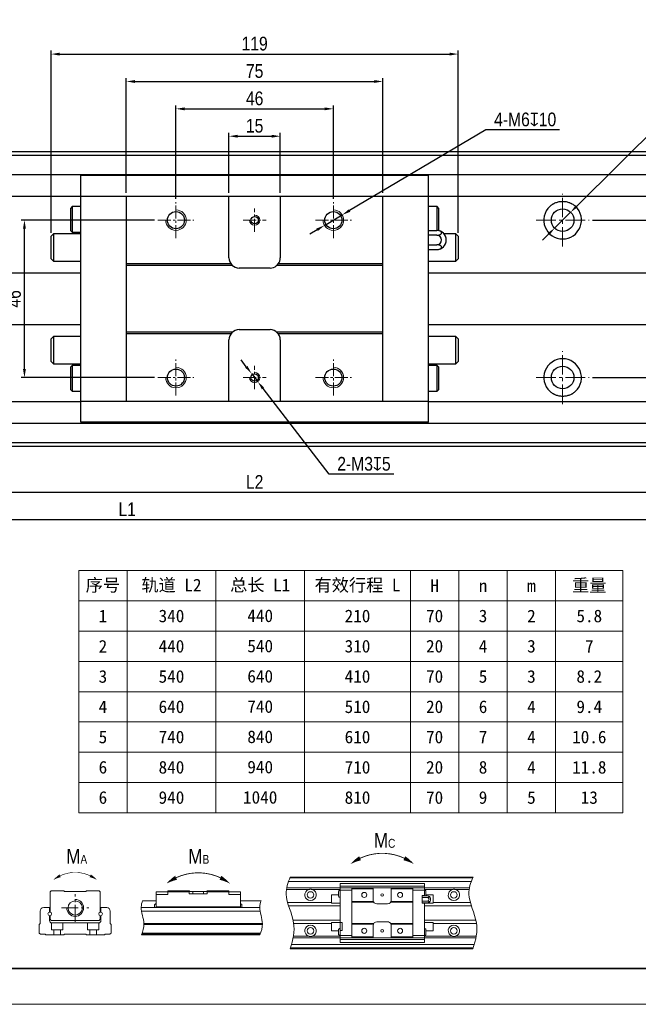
# Model space of a CAD drawing. Header units: millimetres. Extents: x 100 to 2099, y 30 to 469.
# Tile 10 of 12: x 1694 to 1875, y 30 to 318. Entities that reach past the tile are written whole.
import ezdxf

# ---------------------------------------------------------------- set-up
doc = ezdxf.new("R2010")
doc.units = ezdxf.units.MM
doc.linetypes.add('CENTER2', pattern=[28.575, 19.05, -3.175, 3.175, -3.175])
doc.layers.get('Defpoints').update_dxf_attribs({"lineweight": 13})
for name, color, linetype, lineweight in [('小粗', 7, 'Continuous', 25), ('标注', 3, 'Continuous', 13), ('点划线', 1, 'CENTER2', 13), ('粗线', 7, 'Continuous', 35), ('细线', 7, 'Continuous', 13)]:
    doc.layers.add(name, color=color, linetype=linetype, lineweight=lineweight)
doc.styles.add('4', font='ARIALN.TTF', dxfattribs={"height": 4})
doc.styles.add('7', font='ARIALN.TTF', dxfattribs={"height": 7})
doc.dimstyles.new('A4—对齐', dxfattribs={"dimtxt": 4.2, "dimasz": 2.5, "dimexe": 1, "dimexo": 1, "dimgap": 1, "dimtad": 1, "dimdec": 1, "dimzin": 9, "dimdsep": 46, "dimtxsty": '4', "dimcen": 2.5, "dimadec": 0, "dimazin": 0, "dimtm": 1e-09, "dimtfac": 1, "dimtdec": 1, "dimtmove": 0, "dimatfit": 3, "dimfxl": 0, "dimtolj": 1, "dimarcsym": 0})
doc.dimstyles.new('A4—水平', dxfattribs={"dimtxt": 4.2, "dimasz": 2.5, "dimexe": 2, "dimexo": 1, "dimgap": 1, "dimtad": 1, "dimtih": 1, "dimtoh": 1, "dimdec": 1, "dimzin": 12, "dimdsep": 46, "dimtxsty": '4', "dimcen": 2.5, "dimadec": 0, "dimazin": 0, "dimtm": 1e-09, "dimtfac": 1, "dimtdec": 1, "dimtmove": 0, "dimatfit": 3, "dimfxl": 0, "dimtolj": 1, "dimarcsym": 0})

# ---------------------------------------------------------------- blocks, each defined once
blk = doc.blocks.new('A4图框')
at = {"layer": '粗线'}
blk.add_lwpolyline([(5, 205), (292, 205), (292, 5), (5, 5)], close=True, dxfattribs=at)
at = {"layer": '细线'}
blk.add_lwpolyline([(0, 210), (297, 210), (297, 0), (0, 0)], close=True, dxfattribs=at)
blk = doc.blocks.new('扭矩')
at = {"layer": '标注'}
for points in [[(433.56, 94.07, 0.0147, 1.47, -0.053865), (436.8, 96.04, 0, 0, -1.574086)], [(455.04, 94.07, 0.0147, 1.47, 0.053865), (451.8, 96.04, 0, 0, 1.574086)], [(333.16, 88.77, 0.01, 1, -0.053865), (335.36, 90.11, 0, 0, -1.574086)], [(347.76, 88.77, 0.01, 1, 0.053865), (345.56, 90.11, 0, 0, 1.574086)], [(371.34, 87.48, 0.0147, 1.47, -0.053865), (374.58, 89.45, 0, 0, -1.574086)], [(392.81, 87.48, 0.0147, 1.47, 0.053865), (389.57, 89.45, 0, 0, 1.574086)]]:
    blk.add_lwpolyline(points, format="xyseb", dxfattribs=at)
for points, const_width in [([(451.8, 96.04, 0.223025), (436.8, 96.04, 4.483797)], 0.294), ([(345.56, 90.11, 0.223025), (335.36, 90.11, 4.483797)], 0.2), ([(389.57, 89.45, 0.223025), (374.58, 89.45, 4.483797)], 0.294)]:
    blk.add_lwpolyline(points, format="xyb", dxfattribs=dict(at, const_width=const_width))
blk.add_arc((340.46, 79.24), 2.86, 180, 90, dxfattribs=at)
for points, knots in [([(413.21, 89.69), (412.34, 87.78), (410.77, 82.72), (415.51, 74.58), (414.13, 68.38), (413.16, 65.44)], [4.418107, 4.418107, 4.418107, 4.418107, 10.533784, 20.542229, 29.51, 29.51, 29.51, 29.51]), ([(475.04, 89.69), (474.16, 87.78), (472.59, 82.72), (477.33, 74.58), (475.96, 68.38), (474.98, 65.44)], [4.418107, 4.418107, 4.418107, 4.418107, 10.533784, 20.542229, 29.51, 29.51, 29.51, 29.51]), ([(363.22, 81.67), (362.98, 80.98), (362.42, 78.47), (364.23, 74.45), (363.34, 71.38), (362.84, 70.15)], [3.929779, 3.929779, 3.929779, 3.929779, 6.143971, 11.892959, 15.773013, 15.773013, 15.773013, 15.773013]), ([(403.32, 81.67), (403.08, 80.98), (402.52, 78.47), (404.33, 74.45), (403.44, 71.38), (402.94, 70.15)], [3.929779, 3.929779, 3.929779, 3.929779, 6.143971, 11.892959, 15.773013, 15.773013, 15.773013, 15.773013])]:
    blk.add_open_spline(points, degree=3, knots=knots, dxfattribs=at)
at = {"layer": '点划线', "ltscale": 0.3}
for p, q in [((340.46, 74.58), (340.46, 83.91)), ((335.79, 79.24), (345.12, 79.24))]:
    blk.add_line(p, q, dxfattribs=at)
at = {"layer": '细线'}
for p, q in [((474.43, 88.21), (412.6, 88.21)), ((413.1, 89.43), (474.92, 89.43)), ((413.21, 89.69), (475.04, 89.69)), ((430.03, 87.55), (430.03, 67.58)), ((430.03, 87.55), (458.57, 87.55)), ((458.57, 83.32), (458.57, 87.55)), ((331.97, 84.63), (332.37, 85.04)), ((331.97, 84.63), (331.97, 77.83)), ((332.37, 85.04), (336.62, 85.04)), ((336.82, 84.84), (336.62, 85.04)), ((344.09, 84.84), (336.82, 84.84)), ((344.3, 85.04), (344.09, 84.84)), ((348.54, 85.04), (344.3, 85.04)), ((348.54, 85.04), (348.94, 84.63)), ((348.94, 84.63), (348.94, 77.83)), ((367.81, 84.63), (379.04, 84.63)), ((367.81, 84.63), (367.81, 79.53)), ((371.77, 83.83), (367.81, 83.83)), ((371.77, 85.04), (371.77, 83.83)), ((379.11, 85.04), (371.77, 85.04)), ((379.04, 84.03), (379.04, 85.04)), ((379.04, 84.03), (385.1, 84.03)), ((384.94, 84.84), (379.21, 84.84)), ((380.26, 84.84), (380.26, 84.03)), ((383.89, 84.03), (383.89, 84.84)), ((392.38, 85.04), (385.04, 85.04)), ((385.1, 84.03), (385.1, 85.04)), ((385.1, 84.63), (396.34, 84.63)), ((392.38, 85.04), (392.38, 83.83)), ((396.34, 83.83), (392.38, 83.83)), ((396.34, 79.53), (396.34, 84.63)), ((411.89, 85.45), (419.46, 85.45)), ((473.81, 86.05), (411.99, 86.05)), ((420.65, 85.45), (430.03, 85.45)), ((429.55, 83.63), (427.12, 83.63)), ((427.12, 80.8), (427.12, 83.63)), ((429.55, 83.22), (429.55, 84.84)), ((458.57, 86.55), (430.03, 86.55)), ((433.99, 85.24), (430.03, 85.24)), ((433.99, 86.05), (433.99, 69.08)), ((441.27, 85.65), (433.99, 85.65)), ((441.27, 86.05), (441.27, 81.81)), ((447.33, 86.05), (447.33, 81.81)), ((454.61, 85.65), (447.33, 85.65)), ((454.61, 69.08), (454.61, 86.05)), ((458.57, 85.24), (454.61, 85.24)), ((457.84, 80.84), (457.84, 83.47)), ((458.57, 83.47), (457.84, 83.47)), ((459.54, 83.32), (457.84, 83.32)), ((458.57, 85.45), (467.95, 85.45)), ((459.05, 83.32), (459.05, 84.84)), ((461.48, 83.63), (459.05, 83.63)), ((461.48, 80.8), (461.48, 83.63)), ((469.14, 85.45), (473.71, 85.45)), ((367.81, 81.67), (363.22, 81.67)), ((367.32, 79.36), (367.32, 80.25)), ((403.32, 81.67), (396.34, 81.67)), ((396.82, 79.36), (396.82, 80.25)), ((412.28, 81.12), (427.13, 81.12)), ((430.04, 79.99), (412.62, 79.99)), ((427.12, 80.8), (430.03, 80.8)), ((441.34, 81.4), (433.99, 81.4)), ((441.43, 81.2), (433.99, 81.2)), ((442.48, 80.6), (446.12, 80.6)), ((447.17, 81.2), (454.61, 81.2)), ((454.61, 81.4), (447.26, 81.4)), ((457.84, 82.74), (459.54, 82.74)), ((459.54, 81.57), (457.84, 81.57)), ((459.54, 80.99), (457.84, 80.99)), ((458.57, 80.84), (457.84, 80.84)), ((458.57, 80.99), (458.57, 67.58)), ((458.57, 80.8), (461.48, 80.8)), ((474.45, 79.99), (458.57, 79.99)), ((460.67, 82.44), (460.67, 81.87)), ((461.47, 81.12), (474.11, 81.12)), ((328.6, 73.93), (328.6, 78.15)), ((329.81, 79.36), (331.77, 79.36)), ((331.77, 79.36), (331.77, 77.83)), ((331.77, 74.98), (331.77, 76.62)), ((331.97, 75.4), (331.97, 76.62)), ((348.94, 76.62), (348.94, 75.4)), ((349.14, 79.36), (351.11, 79.36)), ((349.14, 79.36), (349.14, 77.83)), ((349.14, 74.98), (349.14, 76.62)), ((352.32, 78.15), (352.32, 73.93)), ((362.81, 79.36), (402.91, 79.36)), ((403.02, 78.15), (362.92, 78.15)), ((396.34, 79.64), (367.81, 79.64)), ((367.81, 79.36), (367.81, 79.53)), ((396.34, 79.53), (367.81, 79.53)), ((396.34, 79.53), (396.34, 79.36)), ((328.33, 73.67), (328.6, 73.93)), ((328.33, 70.76), (328.33, 73.67)), ((332.37, 75), (331.97, 75.4)), ((348.54, 75), (332.37, 75)), ((332.48, 74.19), (332.48, 71.82)), ((332.57, 74.18), (348.34, 74.18)), ((336.32, 74.18), (336.32, 71.82)), ((344.6, 74.18), (344.6, 71.82)), ((348.44, 74.19), (348.44, 71.82)), ((348.94, 75.4), (348.54, 75)), ((352.32, 73.93), (352.58, 73.67)), ((352.58, 73.67), (352.58, 70.76)), ((363.67, 73.93), (403.77, 73.93)), ((363.68, 73.67), (403.77, 73.67)), ((414.15, 75.14), (430.04, 75.14)), ((414.36, 74.01), (427.13, 74.01)), ((430.03, 74.33), (427.12, 74.33)), ((427.12, 71.5), (427.12, 74.33)), ((430.03, 74.29), (430.76, 74.29)), ((430.76, 74.29), (430.76, 71.66)), ((441.43, 73.93), (433.99, 73.93)), ((441.34, 73.73), (433.99, 73.73)), ((441.27, 69.08), (441.27, 73.32)), ((442.48, 74.53), (446.12, 74.53)), ((447.17, 73.93), (454.61, 73.93)), ((454.61, 73.73), (447.26, 73.73)), ((447.33, 73.32), (447.33, 69.08)), ((458.57, 75.14), (475.97, 75.14)), ((461.48, 74.33), (458.57, 74.33)), ((461.47, 74.01), (476.18, 74.01)), ((461.48, 71.5), (461.48, 74.33)), ((328.74, 70.35), (328.33, 70.76)), ((330.35, 70.35), (328.74, 70.35)), ((330.56, 70.15), (330.35, 70.35)), ((336.62, 70.15), (330.56, 70.15)), ((332.48, 71.82), (336.32, 71.82)), ((333.28, 71.82), (333.28, 70.15)), ((335.51, 71.82), (335.51, 70.15)), ((336.82, 70.35), (336.62, 70.15)), ((344.09, 70.35), (336.82, 70.35)), ((344.3, 70.15), (344.09, 70.35)), ((350.36, 70.15), (344.3, 70.15)), ((348.44, 71.82), (344.6, 71.82)), ((345.41, 71.82), (345.41, 70.15)), ((347.63, 71.82), (347.63, 70.15)), ((350.56, 70.35), (350.36, 70.15)), ((351.89, 70.35), (350.56, 70.35)), ((352.32, 70.53), (352.34, 70.51)), ((352.58, 70.76), (352.34, 70.51)), ((362.84, 70.15), (402.94, 70.15)), ((403.02, 70.35), (362.92, 70.35)), ((363.07, 70.76), (403.17, 70.76)), ((427.12, 71.5), (429.55, 71.5)), ((429.55, 71.91), (429.55, 70.29)), ((430.03, 71.66), (430.76, 71.66)), ((459.05, 70.29), (459.05, 71.91)), ((459.05, 71.5), (461.48, 71.5)), ((413.62, 66.92), (475.44, 66.92)), ((414.15, 69.08), (475.97, 69.08)), ((414.25, 69.68), (419.46, 69.68)), ((420.65, 69.68), (430.03, 69.68)), ((430.03, 69.89), (433.99, 69.89)), ((430.03, 68.58), (458.57, 68.58)), ((430.03, 67.58), (458.57, 67.58)), ((441.27, 69.48), (433.99, 69.48)), ((454.61, 69.48), (447.33, 69.48)), ((454.61, 69.89), (458.57, 69.89)), ((458.57, 69.68), (467.95, 69.68)), ((469.14, 69.68), (476.08, 69.68)), ((413.16, 65.44), (474.98, 65.44)), ((475.07, 65.7), (413.24, 65.7))]:
    blk.add_line(p, q, dxfattribs=at)
for centre, radius in [((420.05, 83.63), 1.11), ((438.24, 83.63), 0.849), ((444.3, 83.63), 0.434), ((450.36, 83.63), 0.849), ((468.55, 83.63), 1.11), ((340.46, 79.24), 2.42), ((331.87, 77.22), 0.614), ((349.04, 77.22), 0.614), ((420.05, 71.5), 1.11), ((438.24, 71.5), 0.849), ((444.3, 71.5), 0.434), ((450.36, 71.5), 0.849), ((468.55, 71.5), 1.11)]:
    blk.add_circle(centre, radius, dxfattribs=at)
for centre, radius, start, end in [((380.26, 85.44), 1.21, 199.4712, 210), ((420.05, 83.63), 1.92, 107.9953, 72.0062), ((429.95, 84.84), 0.404, 78.463, 180.0001), ((458.65, 84.84), 0.404, 359.9999, 101.537), ((459.54, 82.15), 1.17, 14.082, 89.9713), ((468.55, 83.63), 1.92, 107.9938, 72.0062), ((367.73, 80.25), 0.404, 78.463, 180.0001), ((396.42, 80.25), 0.404, 359.9999, 101.537), ((429.95, 83.22), 0.404, 179.9999, 281.537), ((442.48, 81.81), 1.21, 180, 270), ((446.12, 81.81), 1.21, 270, 360), ((459.54, 82.15), 0.583, 270.1017, 90.0043), ((459.54, 82.15), 1.17, 270, 345.918), ((329.81, 78.15), 1.21, 90, 180), ((351.11, 78.15), 1.21, 0, 90), ((332.57, 74.98), 0.8, 180, 270), ((348.34, 74.98), 0.8, 270, 0), ((420.05, 71.5), 1.92, 287.9938, 252.0047), ((442.48, 73.32), 1.21, 90, 180), ((446.12, 73.32), 1.21, 30, 90), ((446.12, 73.32), 1.21, 0, 19.4712), ((468.55, 71.5), 1.92, 287.9938, 252.0047), ((351.89, 70.96), 0.606, 270, 314.9062), ((429.95, 71.91), 0.404, 78.463, 180.0001), ((429.95, 70.29), 0.404, 179.9999, 281.537), ((458.65, 71.91), 0.404, 359.9999, 101.537), ((458.65, 70.29), 0.404, 258.463, 0.0001)]:
    blk.add_arc(centre, radius, start, end, dxfattribs=at)
for centre, major_axis, ratio, start_param, end_param in [((383.89, 85.44), (0.51, 1.1), 1, 4.621289, 4.805051), ((459.54, 83.03), (0.583, 0), 0.5, 4.712313, 7.852981), ((459.54, 81.28), (-0.583, 0), 0.5, 1.570197, 4.710613), ((446.12, 73.32), (0.51, -1.1), 1, 1.478135, 1.661896)]:
    blk.add_ellipse(centre, major_axis=major_axis, ratio=ratio, start_param=start_param, end_param=end_param, dxfattribs=at)
for points in [[(420.65, 85.45), (420.6, 85.47), (420.55, 85.48), (420.45, 85.51), (420.4, 85.51), (420.3, 85.53), (420.25, 85.54), (420.15, 85.54), (420.1, 85.55), (420.03, 85.55), (420, 85.55), (419.95, 85.54), (419.93, 85.54), (419.85, 85.54), (419.8, 85.53), (419.7, 85.51), (419.6, 85.5), (419.51, 85.47), (419.46, 85.45)], [(469.14, 85.45), (469.09, 85.47), (469.04, 85.48), (468.95, 85.51), (468.9, 85.51), (468.8, 85.53), (468.75, 85.54), (468.65, 85.54), (468.6, 85.55), (468.52, 85.55), (468.5, 85.55), (468.45, 85.54), (468.42, 85.54), (468.35, 85.54), (468.3, 85.53), (468.2, 85.51), (468.1, 85.5), (468, 85.47), (467.95, 85.45)], [(419.46, 69.68), (419.51, 69.66), (419.56, 69.65), (419.65, 69.62), (419.7, 69.61), (419.8, 69.6), (419.85, 69.59), (419.95, 69.59), (420, 69.58), (420.08, 69.58), (420.1, 69.58), (420.15, 69.59), (420.18, 69.59), (420.25, 69.59), (420.3, 69.6), (420.4, 69.61), (420.5, 69.63), (420.6, 69.66), (420.65, 69.68)], [(467.95, 69.68), (468, 69.66), (468.05, 69.65), (468.15, 69.62), (468.2, 69.61), (468.3, 69.6), (468.35, 69.59), (468.45, 69.59), (468.5, 69.58), (468.57, 69.58), (468.6, 69.58), (468.65, 69.59), (468.67, 69.59), (468.75, 69.59), (468.8, 69.6), (468.9, 69.61), (469, 69.63), (469.09, 69.66), (469.14, 69.68)]]:
    blk.add_open_spline(points, degree=3, knots=[0, 0, 0, 0, 0.125, 0.125, 0.25, 0.25, 0.375, 0.375, 0.5, 0.5, 0.5625, 0.5625, 0.625, 0.625, 0.75, 0.75, 0.875, 1, 1, 1, 1], dxfattribs=at)
blk.add_open_spline([(362.98, 70.51), (403.08, 70.51)], degree=1, dxfattribs=at)
at = {"layer": '标注', "char_height": 5, "attachment_point": 1, "style": '7'}
for s, insert in [('M{\\H0.6x;C}', (441.48, 104.59)), ('M{\\H0.6x;A}', (337.46, 99.18)), ('M{\\H0.6x;B}', (378.72, 99.18))]:
    blk.add_mtext_dynamic_manual_height_columns(s, width=12.0149, gutter_width=35, heights=[0], dxfattribs=dict(at, insert=insert))
blk = doc.blocks.new('*D30')
at = {"layer": 'Defpoints', "color": 0, "transparency": 16777216}
for p in [(1770.14, 283.64), (1755.14, 266.12), (1770.14, 266.12)]:
    blk.add_point(p, dxfattribs=at)
at = {"layer": '标注', "color": 0, "lineweight": -2, "transparency": 16777216}
for p, q in [((1755.14, 267.12), (1755.14, 284.64)), ((1757.64, 283.64), (1767.64, 283.64)), ((1770.14, 267.12), (1770.14, 284.64))]:
    blk.add_line(p, q, dxfattribs=at)
at = {"layer": '标注', "color": 0, "transparency": 16777216}
for points in [[(1757.64, 284.05), (1757.64, 283.22), (1755.14, 283.64)], [(1767.64, 284.05), (1767.64, 283.22), (1770.14, 283.64)]]:
    blk.add_solid(points, dxfattribs=at)
at = {"layer": '标注', "color": 0, "transparency": 16777216, "insert": (1762.64, 286.68), "char_height": 4, "attachment_point": 5, "style": '4'}
blk.add_mtext('\\A1;15', dxfattribs=at)
blk = doc.blocks.new('*D31')
at = {"layer": 'Defpoints', "color": 0, "transparency": 16777216}
for p in [(1785.64, 291.64), (1739.64, 264.39), (1785.64, 264.39)]:
    blk.add_point(p, dxfattribs=at)
at = {"layer": '标注', "color": 0, "lineweight": -2, "transparency": 16777216}
for p, q in [((1739.64, 265.39), (1739.64, 292.64)), ((1742.14, 291.64), (1783.14, 291.64)), ((1785.64, 265.39), (1785.64, 292.64))]:
    blk.add_line(p, q, dxfattribs=at)
at = {"layer": '标注', "color": 0, "transparency": 16777216}
for points in [[(1742.14, 292.05), (1742.14, 291.22), (1739.64, 291.64)], [(1783.14, 292.05), (1783.14, 291.22), (1785.64, 291.64)]]:
    blk.add_solid(points, dxfattribs=at)
at = {"layer": '标注', "color": 0, "transparency": 16777216, "insert": (1762.64, 294.68), "char_height": 4, "attachment_point": 5, "style": '4'}
blk.add_mtext('\\A1;46', dxfattribs=at)
blk = doc.blocks.new('*D32')
at = {"layer": 'Defpoints', "color": 0, "transparency": 16777216}
for p in [(1822.14, 307.64), (1703.14, 254.42), (1822.14, 254.42)]:
    blk.add_point(p, dxfattribs=at)
at = {"layer": '标注', "color": 0, "lineweight": -2, "transparency": 16777216}
for p, q in [((1703.14, 255.42), (1703.14, 308.64)), ((1822.14, 255.42), (1822.14, 308.64)), ((1705.64, 307.64), (1819.64, 307.64))]:
    blk.add_line(p, q, dxfattribs=at)
at = {"layer": '标注', "color": 0, "transparency": 16777216}
for points in [[(1705.64, 308.05), (1705.64, 307.22), (1703.14, 307.64)], [(1819.64, 308.05), (1819.64, 307.22), (1822.14, 307.64)]]:
    blk.add_solid(points, dxfattribs=at)
at = {"layer": '标注', "color": 0, "transparency": 16777216, "insert": (1762.64, 310.68), "char_height": 4, "attachment_point": 5, "style": '4'}
blk.add_mtext('\\A1;119', dxfattribs=at)
blk = doc.blocks.new('*D33')
at = {"layer": 'Defpoints', "color": 0, "transparency": 16777216}
for p in [(1800.14, 299.64), (1725.14, 266.12), (1800.14, 266.12)]:
    blk.add_point(p, dxfattribs=at)
at = {"layer": '标注', "color": 0, "lineweight": -2, "transparency": 16777216}
for p, q in [((1725.14, 267.12), (1725.14, 300.64)), ((1727.64, 299.64), (1797.64, 299.64)), ((1800.14, 267.12), (1800.14, 300.64))]:
    blk.add_line(p, q, dxfattribs=at)
at = {"layer": '标注', "color": 0, "transparency": 16777216}
for points in [[(1727.64, 300.05), (1727.64, 299.22), (1725.14, 299.64)], [(1797.64, 300.05), (1797.64, 299.22), (1800.14, 299.64)]]:
    blk.add_solid(points, dxfattribs=at)
at = {"layer": '标注', "color": 0, "transparency": 16777216, "insert": (1762.64, 302.67), "char_height": 4, "attachment_point": 5, "style": '4'}
blk.add_mtext('\\A1;75', dxfattribs=at)
blk = doc.blocks.new('*D35')
at = {"layer": 'Defpoints', "color": 0, "transparency": 16777216}
for p in [(1535.64, 193.62), (1915.14, 193.62), (1915.14, 171.62)]:
    blk.add_point(p, dxfattribs=at)
at = {"layer": '标注', "color": 0, "lineweight": -2, "transparency": 16777216}
for p, q in [((1535.64, 192.62), (1535.64, 170.62)), ((1915.14, 192.62), (1915.14, 170.62)), ((1538.14, 171.62), (1912.64, 171.62))]:
    blk.add_line(p, q, dxfattribs=at)
at = {"layer": '标注', "color": 0, "transparency": 16777216}
for points in [[(1538.14, 172.04), (1538.14, 171.2), (1535.64, 171.62)], [(1912.64, 172.04), (1912.64, 171.2), (1915.14, 171.62)]]:
    blk.add_solid(points, dxfattribs=at)
at = {"layer": '标注', "color": 0, "transparency": 16777216, "insert": (1725.39, 174.63), "char_height": 4, "width": 27.2019, "attachment_point": 5, "style": '4'}
blk.add_mtext('\\A1;L1', dxfattribs=at)
blk = doc.blocks.new('*D36')
at = {"layer": 'Defpoints', "color": 0, "transparency": 16777216}
for p in [(1622.64, 193.12), (1902.64, 193.12), (1902.64, 179.62)]:
    blk.add_point(p, dxfattribs=at)
at = {"layer": '标注', "color": 0, "lineweight": -2, "transparency": 16777216}
for p, q in [((1622.64, 192.12), (1622.64, 178.62)), ((1902.64, 192.12), (1902.64, 178.62)), ((1625.14, 179.62), (1900.14, 179.62))]:
    blk.add_line(p, q, dxfattribs=at)
at = {"layer": '标注', "color": 0, "transparency": 16777216}
for points in [[(1625.14, 180.04), (1625.14, 179.2), (1622.64, 179.62)], [(1900.14, 180.04), (1900.14, 179.2), (1902.64, 179.62)]]:
    blk.add_solid(points, dxfattribs=at)
at = {"layer": '标注', "color": 0, "transparency": 16777216, "insert": (1762.64, 182.63), "char_height": 4, "width": 35.0037, "attachment_point": 5, "style": '4'}
blk.add_mtext('\\A1;L2', dxfattribs=at)
blk = doc.blocks.new('*D37')
at = {"layer": 'Defpoints', "color": 0, "transparency": 16777216}
for p in [(1761.73, 214.31), (1763.56, 211.93)]:
    blk.add_point(p, dxfattribs=at)
at = {"layer": '标注', "color": 0, "lineweight": -2, "transparency": 16777216}
for p, q in [((1760.2, 216.29), (1758.68, 218.27)), ((1761.73, 214.31), (1763.56, 211.93)), ((1784.39, 184.86), (1765.08, 209.95)), ((1803.29, 184.86), (1784.39, 184.86))]:
    blk.add_line(p, q, dxfattribs=at)
at = {"layer": '标注', "color": 0, "transparency": 16777216}
for points in [[(1760.53, 216.54), (1759.87, 216.03), (1761.73, 214.31)], [(1765.41, 210.2), (1764.75, 209.69), (1763.56, 211.93)]]:
    blk.add_solid(points, dxfattribs=at)
at = {"layer": '标注', "color": 0, "transparency": 16777216, "insert": (1794.58, 187.9), "char_height": 4, "attachment_point": 5, "style": '4'}
blk.add_mtext('\\A1;2-M3{\\Fgdt|c134;x}5', dxfattribs=at)
blk = doc.blocks.new('*D38')
at = {"layer": 'Defpoints', "color": 0, "transparency": 16777216}
for p in [(1788.22, 260.65), (1783.06, 257.59)]:
    blk.add_point(p, dxfattribs=at)
at = {"layer": '标注', "color": 0, "lineweight": -2, "transparency": 16777216}
for p, q in [((1830.18, 285.48), (1790.38, 261.92)), ((1851.7, 285.48), (1830.18, 285.48)), ((1783.06, 257.59), (1788.22, 260.65)), ((1780.91, 256.32), (1778.76, 255.04))]:
    blk.add_line(p, q, dxfattribs=at)
at = {"layer": '标注', "color": 0, "transparency": 16777216}
for points in [[(1790.16, 262.28), (1790.59, 261.56), (1788.22, 260.65)], [(1780.7, 256.68), (1781.12, 255.96), (1783.06, 257.59)]]:
    blk.add_solid(points, dxfattribs=at)
at = {"layer": '标注', "color": 0, "transparency": 16777216, "insert": (1841.69, 288.52), "char_height": 4, "attachment_point": 5, "style": '4'}
blk.add_mtext('\\A1;4-M6{\\Fgdt|c134;x}10', dxfattribs=at)
blk = doc.blocks.new('*D39')
at = {"layer": 'Defpoints', "color": 0, "transparency": 16777216}
for p in [(1695.37, 259.12), (1734.38, 259.12), (1734.38, 213.12)]:
    blk.add_point(p, dxfattribs=at)
at = {"layer": '标注', "color": 0, "lineweight": -2, "transparency": 16777216}
for p, q in [((1733.38, 259.12), (1694.37, 259.12)), ((1695.37, 215.62), (1695.37, 256.62)), ((1733.38, 213.12), (1694.37, 213.12))]:
    blk.add_line(p, q, dxfattribs=at)
at = {"layer": '标注', "color": 0, "transparency": 16777216}
for points in [[(1694.95, 256.62), (1695.79, 256.62), (1695.37, 259.12)], [(1694.95, 215.62), (1695.79, 215.62), (1695.37, 213.12)]]:
    blk.add_solid(points, dxfattribs=at)
at = {"layer": '标注', "color": 0, "transparency": 16777216, "insert": (1692.33, 236.12), "char_height": 4, "attachment_point": 5, "rotation": 90, "style": '4'}
blk.add_mtext('\\A1;46', dxfattribs=at)
blk = doc.blocks.new('*D42')
at = {"layer": 'Defpoints', "color": 0, "transparency": 16777216}
for p in [(1860.36, 259.12), (1927.86, 259.12), (1860.36, 213.12)]:
    blk.add_point(p, dxfattribs=at)
at = {"layer": '标注', "color": 0, "lineweight": -2, "transparency": 16777216}
for p, q in [((1861.36, 259.12), (1928.86, 259.12)), ((1927.86, 215.62), (1927.86, 256.62)), ((1861.36, 213.12), (1928.86, 213.12))]:
    blk.add_line(p, q, dxfattribs=at)
at = {"layer": '标注', "color": 0, "transparency": 16777216}
for points in [[(1927.44, 256.62), (1928.27, 256.62), (1927.86, 259.12)], [(1927.44, 215.62), (1928.27, 215.62), (1927.86, 213.12)]]:
    blk.add_solid(points, dxfattribs=at)
at = {"layer": '标注', "color": 0, "transparency": 16777216, "insert": (1924.82, 236.12), "char_height": 4, "attachment_point": 5, "rotation": 90, "style": '4'}
blk.add_mtext('\\A1;46', dxfattribs=at)
blk = doc.blocks.new('*D50')
at = {"layer": 'Defpoints', "color": 0, "transparency": 16777216}
for p in [(1854.98, 261.44), (1850.3, 256.79)]:
    blk.add_point(p, dxfattribs=at)
at = {"layer": '标注', "color": 0, "lineweight": -2, "transparency": 16777216}
for p, q in [((1885.03, 291.3), (1856.76, 263.21)), ((1910.17, 291.3), (1885.03, 291.3)), ((1850.3, 256.79), (1854.98, 261.44)), ((1848.53, 255.03), (1846.75, 253.27))]:
    blk.add_line(p, q, dxfattribs=at)
at = {"layer": '标注', "color": 0, "transparency": 16777216}
for points in [[(1856.46, 263.5), (1857.05, 262.91), (1854.98, 261.44)], [(1848.23, 255.33), (1848.82, 254.74), (1850.3, 256.79)]]:
    blk.add_solid(points, dxfattribs=at)
at = {"layer": '标注', "color": 0, "transparency": 16777216, "insert": (1898.1, 291.3), "char_height": 4, "attachment_point": 5, "style": '4'}
blk.add_mtext('\\A1;2×n-%%C6.5\\P{\\Fgdt|c134;v}%%C11{\\Fgdt|c134;x}6', dxfattribs=at)

msp = doc.modelspace()

# ---------------------------------------------------------------- linework, layer by layer
at = {"layer": '小粗'}
for p, q in [((1902.64, 279.12), (1622.64, 279.12)), ((1622.64, 278.12), (1902.64, 278.12)), ((1622.64, 272.45), (1902.64, 272.45)), ((1813.44, 272.12), (1711.84, 272.12)), ((1711.84, 200.12), (1711.84, 272.12)), ((1813.44, 200.12), (1813.44, 272.12)), ((1622.64, 266.12), (1711.84, 266.12)), ((1711.84, 266.12), (1813.44, 266.12)), ((1725.14, 266.12), (1725.14, 206.12)), ((1755.14, 248.12), (1755.14, 266.12)), ((1770.14, 266.12), (1770.14, 248.12)), ((1800.14, 206.12), (1800.14, 266.12)), ((1813.44, 266.12), (1902.64, 266.12)), ((1709.34, 263.07), (1708.84, 262.57)), ((1708.84, 262.57), (1708.84, 256.07)), ((1711.84, 263.07), (1709.34, 263.07)), ((1709.34, 263.07), (1709.34, 255.57)), ((1815.94, 263.07), (1813.44, 263.07)), ((1816.44, 262.57), (1815.94, 263.07)), ((1815.94, 256.12), (1815.94, 263.07)), ((1816.44, 256.07), (1816.44, 262.57)), ((1708.84, 256.07), (1709.34, 255.57)), ((1813.44, 256.12), (1815.84, 256.12)), ((1816.43, 256.06), (1816.44, 256.07)), ((1703.84, 255.12), (1703.14, 254.42)), ((1703.14, 247.82), (1703.14, 254.42)), ((1711.84, 255.12), (1703.84, 255.12)), ((1703.84, 255.12), (1703.84, 247.12)), ((1709.34, 255.57), (1711.84, 255.57)), ((1815.84, 254.72), (1813.44, 254.72)), ((1821.44, 255.12), (1817.99, 255.12)), ((1822.14, 254.42), (1821.44, 255.12)), ((1821.44, 247.12), (1821.44, 255.12)), ((1822.14, 254.42), (1822.14, 247.82)), ((1813.44, 251.92), (1815.84, 251.92)), ((1813.44, 250.52), (1815.84, 250.52)), ((1703.14, 247.82), (1703.84, 247.12)), ((1821.44, 247.12), (1822.14, 247.82)), ((1703.84, 247.12), (1711.84, 247.12)), ((1755.74, 246.32), (1725.14, 246.32)), ((1756.22, 245.82), (1725.14, 245.82)), ((1767.14, 245.12), (1758.14, 245.12)), ((1800.14, 245.82), (1769.07, 245.82)), ((1800.14, 246.32), (1769.54, 246.32)), ((1813.44, 247.12), (1821.44, 247.12)), ((1711.85, 243.62), (1626.14, 243.62)), ((1902.64, 243.62), (1813.44, 243.62)), ((1626.14, 228.62), (1711.85, 228.62)), ((1813.44, 228.62), (1902.64, 228.62)), ((1703.84, 225.12), (1703.14, 224.42)), ((1703.14, 217.82), (1703.14, 224.42)), ((1711.84, 225.12), (1703.84, 225.12)), ((1703.84, 225.12), (1703.84, 217.12)), ((1756.22, 226.42), (1725.14, 226.42)), ((1755.74, 225.92), (1725.14, 225.92)), ((1758.14, 227.12), (1767.14, 227.12)), ((1800.14, 226.42), (1769.07, 226.42)), ((1800.14, 225.92), (1769.54, 225.92)), ((1821.44, 225.12), (1813.44, 225.12)), ((1822.14, 224.42), (1821.44, 225.12)), ((1821.44, 217.12), (1821.44, 225.12)), ((1822.14, 224.42), (1822.14, 217.82)), ((1755.14, 206.12), (1755.14, 224.12)), ((1770.14, 224.12), (1770.14, 206.12)), ((1703.14, 217.82), (1703.84, 217.12)), ((1703.84, 217.12), (1711.84, 217.12)), ((1709.34, 216.67), (1708.84, 216.17)), ((1708.84, 216.17), (1708.84, 209.67)), ((1711.84, 216.67), (1709.34, 216.67)), ((1709.34, 216.67), (1709.34, 209.17)), ((1813.44, 217.12), (1821.44, 217.12)), ((1815.94, 216.67), (1813.44, 216.67)), ((1816.44, 216.17), (1815.94, 216.67)), ((1815.94, 209.17), (1815.94, 216.67)), ((1816.44, 209.67), (1816.44, 216.17)), ((1821.44, 217.12), (1822.14, 217.82)), ((1708.84, 209.67), (1709.34, 209.17)), ((1709.34, 209.17), (1711.84, 209.17)), ((1813.44, 209.17), (1815.94, 209.17)), ((1815.94, 209.17), (1816.44, 209.67)), ((1622.64, 206.12), (1711.84, 206.12)), ((1813.44, 206.12), (1711.84, 206.12)), ((1813.44, 206.12), (1902.64, 206.12)), ((1622.64, 199.78), (1902.64, 199.78)), ((1813.44, 200.12), (1711.84, 200.12)), ((1622.64, 194.12), (1902.64, 194.12)), ((1622.64, 193.12), (1902.64, 193.12))]:
    msp.add_line(p, q, dxfattribs=at)
for centre, radius in [((1852.64, 259.12), 3.3), ((1739.64, 259.12), 2.5), ((1762.64, 259.12), 1.07), ((1785.64, 259.12), 2.5), ((1852.64, 213.12), 3.3), ((1739.64, 213.12), 2.5), ((1762.64, 213.12), 1.07), ((1785.64, 213.12), 2.5)]:
    msp.add_circle(centre, radius, dxfattribs=at)
for centre, radius, start, end in [((1852.64, 259.12), 5.5, 133.3418, 46.6582), ((1815.84, 253.32), 2.8, 270, 90), ((1815.84, 253.32), 1.4, 270, 90), ((1758.14, 248.12), 3, 180, 270), ((1767.14, 248.12), 3, 323.1301, 0), ((1767.14, 248.12), 3, 270, 309.9445), ((1758.14, 224.12), 3, 90, 180), ((1767.14, 224.12), 3, 0, 90), ((1852.64, 213.12), 5.5, 313.3418, 226.6582)]:
    msp.add_arc(centre, radius, start, end, dxfattribs=at)
for centre, major_axis, ratio, start_param, end_param in [((1815.84, 255.42), (-1.4, 0), 0.5, 1.570796, 4.712389), ((1815.84, 251.22), (1.4, 0), 0.5, 4.712389, 7.853982), ((1767.14, 248.12), (2.12, -2.12), 1, 6.19495, 6.425082)]:
    msp.add_ellipse(centre, major_axis=major_axis, ratio=ratio, start_param=start_param, end_param=end_param, dxfattribs=at)
for points in [[(1848.87, 263.12), (1849, 263.24), (1849.13, 263.35), (1849.4, 263.57), (1849.54, 263.67), (1849.76, 263.81), (1849.84, 263.85), (1849.95, 263.91), (1849.99, 263.94), (1850.06, 263.98), (1850.1, 264), (1850.3, 264.1), (1850.45, 264.17), (1850.77, 264.29), (1850.94, 264.35), (1851.27, 264.45), (1851.44, 264.49), (1851.65, 264.53), (1851.69, 264.54), (1851.78, 264.55), (1851.91, 264.57), (1852.04, 264.59), (1852.3, 264.61), (1852.64, 264.63), (1852.99, 264.61), (1853.25, 264.59), (1853.33, 264.58), (1853.46, 264.56), (1853.51, 264.55), (1853.59, 264.54), (1853.64, 264.53), (1853.85, 264.49), (1854.02, 264.45), (1854.35, 264.35), (1854.51, 264.29), (1854.75, 264.2), (1854.83, 264.16), (1854.95, 264.11), (1854.99, 264.09), (1855.07, 264.05), (1855.11, 264.04), (1855.3, 263.94), (1855.45, 263.85), (1855.74, 263.67), (1855.88, 263.57), (1856.16, 263.35), (1856.29, 263.24), (1856.42, 263.12)], [(1856.42, 209.12), (1856.29, 209), (1856.16, 208.88), (1855.88, 208.67), (1855.74, 208.57), (1855.52, 208.43), (1855.45, 208.39), (1855.34, 208.32), (1855.3, 208.3), (1855.22, 208.26), (1855.18, 208.24), (1854.99, 208.14), (1854.83, 208.07), (1854.51, 207.94), (1854.35, 207.89), (1854.02, 207.79), (1853.85, 207.75), (1853.63, 207.71), (1853.59, 207.7), (1853.5, 207.69), (1853.38, 207.67), (1853.25, 207.65), (1852.99, 207.63), (1852.64, 207.61), (1852.3, 207.63), (1852.04, 207.65), (1851.95, 207.66), (1851.82, 207.68), (1851.78, 207.69), (1851.69, 207.7), (1851.65, 207.71), (1851.43, 207.75), (1851.27, 207.79), (1850.94, 207.89), (1850.77, 207.94), (1850.53, 208.04), (1850.45, 208.07), (1850.33, 208.13), (1850.29, 208.14), (1850.22, 208.18), (1850.18, 208.2), (1849.98, 208.3), (1849.83, 208.39), (1849.54, 208.57), (1849.4, 208.67), (1849.13, 208.88), (1849, 209), (1848.87, 209.12)]]:
    msp.add_open_spline(points, degree=3, knots=[0, 0, 0, 0, 0.0625, 0.0625, 0.125, 0.125, 0.15625, 0.15625, 0.171875, 0.171875, 0.1875, 0.1875, 0.25, 0.25, 0.3125, 0.3125, 0.375, 0.375, 0.390625, 0.390625, 0.40625, 0.4375, 0.4375, 0.5, 0.5625, 0.5625, 0.59375, 0.59375, 0.609375, 0.609375, 0.625, 0.625, 0.6875, 0.6875, 0.75, 0.75, 0.78125, 0.78125, 0.796875, 0.796875, 0.8125, 0.8125, 0.875, 0.875, 0.9375, 0.9375, 1, 1, 1, 1], dxfattribs=at)
at = {"layer": '标注'}
for p, q in [((1725.37, 85.98), (1725.37, 156.71)), ((1751.3, 85.98), (1751.3, 156.71)), ((1777.23, 85.98), (1777.23, 156.71)), ((1808.16, 85.98), (1808.16, 156.71)), ((1822.3, 85.98), (1822.3, 156.71)), ((1836.45, 85.98), (1836.45, 156.71)), ((1850.59, 85.98), (1850.59, 156.71)), ((1711.23, 147.87), (1870.27, 147.87)), ((1711.23, 139.03), (1870.27, 139.03)), ((1711.23, 139.03), (1870.27, 139.03)), ((1711.23, 130.19), (1870.27, 130.19)), ((1711.23, 121.34), (1870.27, 121.34)), ((1711.23, 112.5), (1870.27, 112.5)), ((1711.23, 103.66), (1870.27, 103.66)), ((1711.23, 94.82), (1870.27, 94.82))]:
    msp.add_line(p, q, dxfattribs=at)
msp.add_lwpolyline([(1711.23, 156.71), (1870.27, 156.71), (1870.27, 85.98), (1711.23, 85.98)], close=True, dxfattribs=at)
for centre, radius in [((1739.64, 259.12), 3), ((1785.64, 259.12), 3), ((1762.64, 259.12), 1.5), ((1739.64, 213.12), 3), ((1785.64, 213.12), 3), ((1762.64, 213.12), 1.5)]:
    msp.add_arc(centre, radius, 180, 90, dxfattribs=at)
at = {"layer": '点划线', "ltscale": 0.3}
for p, q in [((1852.64, 251.4), (1852.64, 266.84)), ((1844.93, 259.12), (1860.36, 259.12)), ((1852.64, 205.4), (1852.64, 220.84)), ((1844.93, 213.12), (1860.36, 213.12))]:
    msp.add_line(p, q, dxfattribs=at)
at = {"layer": '点划线', "ltscale": 0.2}
for p, q in [((1739.64, 253.85), (1739.64, 264.39)), ((1762.64, 255.71), (1762.64, 262.53)), ((1785.64, 253.85), (1785.64, 264.39)), ((1734.38, 259.12), (1744.91, 259.12)), ((1759.24, 259.12), (1766.05, 259.12)), ((1780.38, 259.12), (1790.91, 259.12)), ((1739.64, 207.85), (1739.64, 218.39)), ((1762.64, 209.71), (1762.64, 216.53)), ((1785.64, 207.85), (1785.64, 218.39)), ((1734.38, 213.12), (1744.91, 213.12)), ((1759.24, 213.12), (1766.05, 213.12)), ((1780.38, 213.12), (1790.91, 213.12))]:
    msp.add_line(p, q, dxfattribs=at)

# ---------------------------------------------------------------- block references
at = {"layer": '标注'}
for name, p, xscale, yscale, zscale in [('A4图框', (1479.05, 30), 2.088853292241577, 2.088853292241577, 2.088853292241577), ('扭矩', (1416.02, -10.31), 0.8640567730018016, 0.8640567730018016, 0.8640567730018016)]:
    msp.add_blockref(name, p, dxfattribs=dict(at, xscale=xscale, yscale=yscale, zscale=zscale))

# ---------------------------------------------------------------- texts
at = {"layer": '标注', "char_height": 3.6834, "attachment_point": 5, "style": '7'}
for s, insert, width in [('{\\fSimSun|b0|i0|c134|p2;序号}', (1718.3, 152.29), 14.1436), ('{\\fSimSun|b0|i0|c134|p34;轨道 L2}', (1738.33, 152.29), 25.93), ('{\\fSimSun|b0|i0|c134|p2;总长 L1}', (1764.26, 152.34), 25.93), ('{\\fSimSun|b0|i0|c134|p34;有效行程 L}', (1792.69, 152.29), 30.93), ('{\\fSimSun|b0|i0|c134|p34;H}', (1815.23, 152.29), 14.1436), ('{\\fSimSun|b0|i0|c134|p2;n}', (1829.38, 152.29), 14.1436), ('{\\fSimSun|b0|i0|c134|p2;m}', (1843.52, 152.29), 14.1436), ('{\\fSimSun|b0|i0|c134|p2;重量}', (1860.43, 152.29), 19.6795), ('{\\fSimSun|b0|i0|c134|p2;1}', (1718.3, 143.45), 14.1436), ('{\\fSimSun|b0|i0|c134|p34;340}', (1738.33, 143.45), 25.93), ('{\\fSimSun|b0|i0|c134|p34;440}', (1764.26, 143.5), 25.93), ('{\\fSimSun|b0|i0|c134|p34;210}', (1792.69, 143.45), 30.93), ('{\\fSimSun|b0|i0|c134|p34;70}', (1815.23, 143.45), 14.1436), ('{\\fSimSun|b0|i0|c134|p34;3}', (1829.38, 143.45), 14.1436), ('{\\fSimSun|b0|i0|c134|p2;2}', (1843.52, 143.45), 14.1436), ('{\\fSimSun|b0|i0|c134|p34;5.8}', (1860.43, 143.45), 19.6795), ('{\\fSimSun|b0|i0|c134|p2;2}', (1718.3, 134.61), 14.1436), ('{\\fSimSun|b0|i0|c134|p34;440}', (1738.33, 134.61), 25.93), ('{\\fSimSun|b0|i0|c134|p34;540}', (1764.26, 134.66), 25.93), ('{\\fSimSun|b0|i0|c134|p34;310}', (1792.69, 134.61), 30.93), ('{\\fSimSun|b0|i0|c134|p34;20}', (1815.23, 134.61), 14.1436), ('{\\fSimSun|b0|i0|c134|p34;4}', (1829.38, 134.61), 14.1436), ('{\\fSimSun|b0|i0|c134|p34;3}', (1843.52, 134.61), 14.1436), ('{\\fSimSun|b0|i0|c134|p34;7}', (1860.43, 134.61), 19.6795), ('{\\fSimSun|b0|i0|c134|p2;3}', (1718.3, 125.77), 14.1436), ('{\\fSimSun|b0|i0|c134|p34;540}', (1738.33, 125.77), 25.93), ('{\\fSimSun|b0|i0|c134|p34;640}', (1764.26, 125.82), 25.93), ('{\\fSimSun|b0|i0|c134|p34;410}', (1792.69, 125.77), 30.93), ('{\\fSimSun|b0|i0|c134|p34;70}', (1815.23, 125.77), 14.1436), ('{\\fSimSun|b0|i0|c134|p34;5}', (1829.38, 125.77), 14.1436), ('{\\fSimSun|b0|i0|c134|p34;3}', (1843.52, 125.77), 14.1436), ('{\\fSimSun|b0|i0|c134|p34;8.2}', (1860.43, 125.77), 19.6795), ('{\\fSimSun|b0|i0|c134|p2;4}', (1718.3, 116.92), 14.1436), ('{\\fSimSun|b0|i0|c134|p34;640}', (1738.33, 116.92), 25.93), ('{\\fSimSun|b0|i0|c134|p34;740}', (1764.26, 116.98), 25.93), ('{\\fSimSun|b0|i0|c134|p34;510}', (1792.69, 116.92), 30.93), ('{\\fSimSun|b0|i0|c134|p34;20}', (1815.23, 116.92), 14.1436), ('{\\fSimSun|b0|i0|c134|p34;6}', (1829.38, 116.92), 14.1436), ('{\\fSimSun|b0|i0|c134|p34;4}', (1843.52, 116.92), 14.1436), ('{\\fSimSun|b0|i0|c134|p34;9.4}', (1860.43, 116.92), 19.6795), ('{\\fSimSun|b0|i0|c134|p2;5}', (1718.3, 108.08), 14.1436), ('{\\fSimSun|b0|i0|c134|p34;740}', (1738.33, 108.08), 25.93), ('{\\fSimSun|b0|i0|c134|p34;840}', (1764.26, 108.14), 25.93), ('{\\fSimSun|b0|i0|c134|p34;610}', (1792.69, 108.08), 30.93), ('{\\fSimSun|b0|i0|c134|p34;70}', (1815.23, 108.08), 14.1436), ('{\\fSimSun|b0|i0|c134|p34;7}', (1829.38, 108.08), 14.1436), ('{\\fSimSun|b0|i0|c134|p34;4}', (1843.52, 108.08), 14.1436), ('{\\fSimSun|b0|i0|c134|p34;10.6}', (1860.43, 108.08), 19.6795), ('{\\fSimSun|b0|i0|c134|p2;6}', (1718.3, 99.24), 14.1436), ('{\\fSimSun|b0|i0|c134|p34;840}', (1738.33, 99.24), 25.93), ('{\\fSimSun|b0|i0|c134|p34;940}', (1764.26, 99.3), 25.93), ('{\\fSimSun|b0|i0|c134|p34;710}', (1792.69, 99.24), 30.93), ('{\\fSimSun|b0|i0|c134|p34;20}', (1815.23, 99.24), 14.1436), ('{\\fSimSun|b0|i0|c134|p34;8}', (1829.38, 99.24), 14.1436), ('{\\fSimSun|b0|i0|c134|p34;4}', (1843.52, 99.24), 14.1436), ('{\\fSimSun|b0|i0|c134|p34;11.8}', (1860.43, 99.24), 19.6795), ('{\\fSimSun|b0|i0|c134|p2;6}', (1718.3, 90.4), 14.1436), ('{\\fSimSun|b0|i0|c134|p34;940}', (1738.33, 90.4), 25.93), ('{\\fSimSun|b0|i0|c134|p34;1040}', (1764.26, 90.45), 25.93), ('{\\fSimSun|b0|i0|c134|p34;810}', (1792.69, 90.4), 30.93), ('{\\fSimSun|b0|i0|c134|p34;70}', (1815.23, 90.4), 14.1436), ('{\\fSimSun|b0|i0|c134|p34;9}', (1829.38, 90.4), 14.1436), ('{\\fSimSun|b0|i0|c134|p34;5}', (1843.52, 90.4), 14.1436), ('{\\fSimSun|b0|i0|c134|p34;13}', (1860.43, 90.4), 19.6795)]:
    msp.add_mtext(s, dxfattribs=dict(at, insert=insert, width=width))

# ---------------------------------------------------------------- dimensions: what is measured, and where the dimension line sits
at = {"layer": '标注'}
for base, p1, p2, picture, middle in [((1822.14, 307.64), (1703.14, 254.42), (1822.14, 254.42), '*D32', (1762.64, 310.68)), ((1800.14, 299.64), (1725.14, 266.12), (1800.14, 266.12), '*D33', (1762.64, 302.67)), ((1785.64, 291.64), (1739.64, 264.39), (1785.64, 264.39), '*D31', (1762.64, 294.68)), ((1770.14, 283.64), (1755.14, 266.12), (1770.14, 266.12), '*D30', (1762.64, 286.68))]:
    dim = msp.add_linear_dim(base=base, p1=p1, p2=p2, dimstyle='A4—对齐', dxfattribs=at)
    dim.commit()
    dim.dimension.update_dxf_attribs({"geometry": picture, "text_midpoint": middle})
for p1, p2, text, picture, middle in [((1850.3, 256.79), (1854.98, 261.44), '2×n-%%C6.5\\X{\\Fgdt|c134;v}%%C11{\\Fgdt|c134;x}6', '*D50', (1898.1, 291.3)), ((1783.06, 257.59), (1788.22, 260.65), '4-M6{\\Fgdt|c134;x}10', '*D38', (1841.69, 285.48)), ((1761.73, 214.31), (1763.56, 211.93), '2-M3{\\Fgdt|c134;x}5', '*D37', (1794.58, 184.86))]:
    dim = msp.add_diameter_dim_2p(p1=p1, p2=p2, text=text, dimstyle='A4—水平', dxfattribs=at)
    dim.commit()
    dim.dimension.update_dxf_attribs({"geometry": picture, "text_midpoint": middle, "dimtype": 163})
for base, p1, p2, picture, middle in [((1695.37, 259.12), (1734.38, 213.12), (1734.38, 259.12), '*D39', (1692.33, 236.12)), ((1927.86, 259.12), (1860.36, 213.12), (1860.36, 259.12), '*D42', (1924.82, 236.12))]:
    dim = msp.add_linear_dim(base=base, p1=p1, p2=p2, angle=90, dimstyle='A4—对齐', dxfattribs=at)
    dim.commit()
    dim.dimension.update_dxf_attribs({"geometry": picture, "text_midpoint": middle})
for base, p1, p2, text, picture, middle in [((1915.14, 171.62), (1535.64, 193.62), (1915.14, 193.62), 'L1', '*D35', (1725.39, 174.63)), ((1902.64, 179.62), (1622.64, 193.12), (1902.64, 193.12), 'L2', '*D36', (1762.64, 182.63))]:
    dim = msp.add_linear_dim(base=base, p1=p1, p2=p2, text=text, dimstyle='A4—对齐', dxfattribs=at)
    dim.commit()
    dim.dimension.update_dxf_attribs({"geometry": picture, "text_midpoint": middle})

doc.saveas('drawing.dxf')
